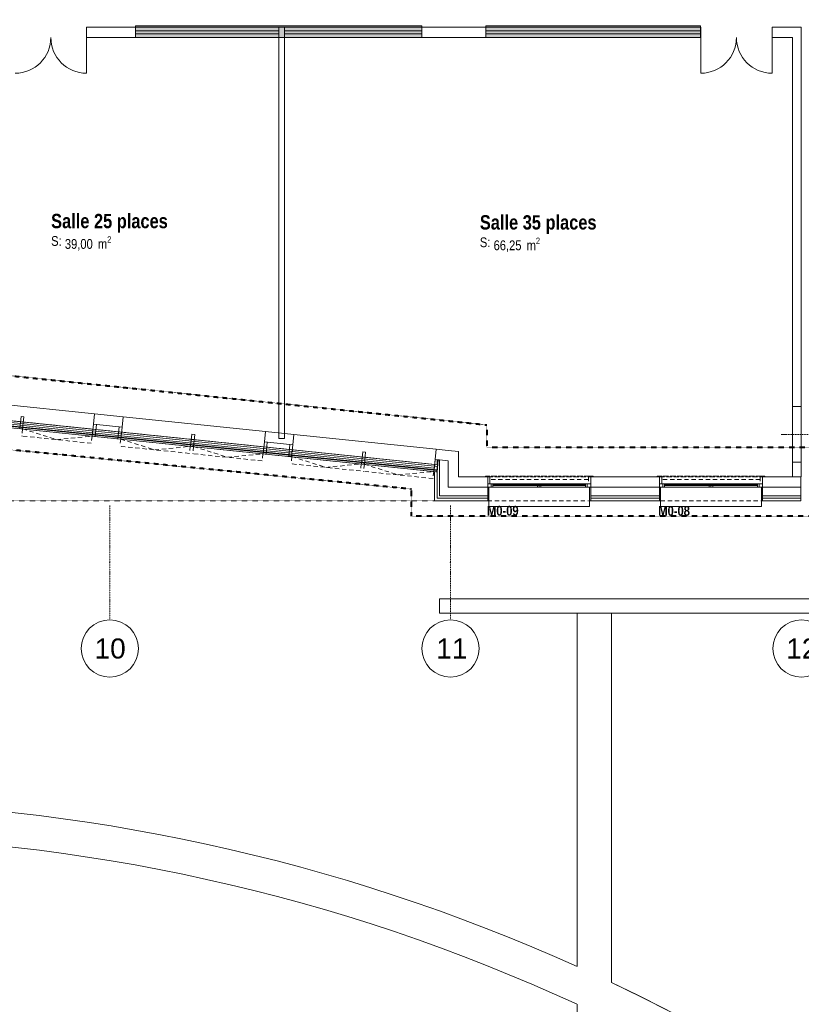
# Model space of a CAD drawing. Header units: millimetres. Extents: x -4899 to 185390, y -66936 to 47814.
# Tile 16 of 37: x 51416 to 65068, y -38259 to -21070. Entities that reach past the tile are written whole.
import ezdxf

# ---------------------------------------------------------------- set-up
doc = ezdxf.new("R2010")
doc.units = ezdxf.units.MM
doc.header["$MEASUREMENT"] = 0
doc.set_wipeout_variables(frame=1)
for name, pattern in [('Points tirets', [6.702778, 3.527778, -1.763889, 0, -1.411111]), ('Tirets A', [2.2, 1.1, -1.1]), ('Tirets petits', [125, 75, -50]), ('Traits', [5.644444, 2.822222, -2.822222]), ('Wipeout_Contour', [1000, 0, -1000])]:
    doc.linetypes.add(name, pattern=pattern)
for name, color, linetype in [('0._Rdch_1_0', 7, 'Continuous'), ('0._Rdch_1_01-01 BAT MITOYEN', 7, 'Continuous'), ('0._Rdch_1_01-01 Terrain 3D.Terrain', 7, 'Continuous'), ('0._Rdch_1_02-01 File _ Axe.Construction', 7, 'Continuous'), ('0._Rdch_1_02-04 Mur.Construction', 7, 'Continuous'), ('0._Rdch_1_02-04 VR et tablettes existantes', 7, 'Continuous'), ('0._Rdch_1_02-05 Poteau.Construction', 7, 'Continuous'), ('0._Rdch_1_02-06 Poutre.Construction', 7, 'Continuous'), ('0._Rdch_1_02-14 Mur rideau.Construction', 7, 'Continuous'), ('0._Rdch_1_08-01 2D Dessin général.2D', 7, 'Continuous'), ('0._Rdch_1_08-01 contour hachures', 7, 'Continuous'), ('0._Rdch_1_A-AREA-____-OTLN.Modèle IFC', 7, 'Continuous'), ('0._Rdch_1_A-WALL-____-OTLN.Modèle IFC', 7, 'Continuous'), ('0._Rdch_1_Fenêtres ARCHICAD', 7, 'Continuous'), ('0._Rdch_1_Marques de fenêtre ARCHICAD', 7, 'Continuous'), ('0._Rdch_1_Portes ARCHICAD', 7, 'Continuous')]:
    doc.layers.add(name, color=color, linetype=linetype)
doc.styles.add('STYLE_GENERE_1', font='ARIALNB.TTF')
doc.styles.add('STYLE_GENERE_4', font='ARIALN.TTF')
doc.styles.add('STYLE_GENERE_5', font='arial.ttf')

msp = doc.modelspace()

# ---------------------------------------------------------------- wipeouts: each hides what was drawn before it
at = {"color": 254, "linetype": 'Wipeout_Contour', "lineweight": 0, "ltscale": 414708.178128}
msp.add_wipeout([(101003, 15164), (-4899, 15164), (-4899, -66936), (101000, -66936), (101003, -39236)], dxfattribs=at).dxf.layer = '0._Rdch_1_0'

# ---------------------------------------------------------------- next in the draw order: linework, layer by layer
at = {"layer": '0._Rdch_1_01-01 Terrain 3D.Terrain', "color": 7, "linetype": 'Continuous', "lineweight": 9, "flags": 128}
msp.add_lwpolyline([(101000, -62868), (80045, -62868, 0.252676), (61750, -37877), (61750, -31580), (61750, -31430), (90293, -31430), (91743, -37480), (80478, -37480, 0.208739), (78930, -38023), (77084, -39757, 0.346866), (76717, -42207, -0.116487), (84929, -58118, 0.344824), (86870, -59638), (101001, -59638)], format="xyb", dxfattribs=at)
at = {"layer": '0._Rdch_1_01-01 Terrain 3D.Terrain', "color": 7, "linetype": 'Continuous', "lineweight": 9}
for radius, start, end in [(32600, 65.7296, 113.5015), (32000, 65.2443, 113.9695), (32600, 0.6709, 64.5675)]:
    msp.add_arc((47750, -67318), radius, start, end, dxfattribs=at)
at = {"layer": '0._Rdch_1_02-01 File _ Axe.Construction', "color": 7, "linetype": 'Points tirets', "lineweight": 5}
for q in [(52990, -29547), (52990, -31547)]:
    msp.add_line((52990, -30547), q, dxfattribs=at)
at = {"layer": '0._Rdch_1_02-01 File _ Axe.Construction', "color": 7, "linetype": 'Continuous', "lineweight": 9}
for centre in [(52990, -32047), (58940, -32047), (65070, -32047)]:
    msp.add_circle(centre, 500, dxfattribs=at)
at = {"layer": '0._Rdch_1_02-01 File _ Axe.Construction', "color": 7, "linetype": 'Points tirets', "lineweight": 5}
for p in [(52990, -30547), (52990, -30547), (58940, -30547), (58940, -30547)]:
    msp.add_point(p, dxfattribs=at)
at = {"layer": '0._Rdch_1_02-04 Mur.Construction', "color": 7, "linetype": 'Continuous', "lineweight": 20}
for p, q in [((58900, -28771), (58851, -28766)), ((58900, -28771), (58851, -28766)), ((58900, -28771), (58900, -29050)), ((58900, -29050), (58900, -29230)), ((59590, -29050), (59590, -29170)), ((61390, -29050), (61390, -29170)), ((62590, -29050), (62590, -29170)), ((64390, -29050), (64390, -29170)), ((58900, -29230), (59080, -29230)), ((58900, -29230), (59080, -29230)), ((59080, -29230), (59590, -29230)), ((61390, -29230), (62590, -29230)), ((64390, -29230), (65059, -29230))]:
    msp.add_line(p, q, dxfattribs=at)
at = {"layer": '0._Rdch_1_02-04 Mur.Construction', "color": 7, "linetype": 'Continuous', "lineweight": 20, "flags": 128}
for points in [[(59080, -28609), (58900, -28590)], [(59080, -29050), (59080, -28609)], [(59590, -29050), (59080, -29050)], [(62590, -29050), (61390, -29050)]]:
    msp.add_lwpolyline(points, dxfattribs=at)
at = {"layer": '0._Rdch_1_02-04 VR et tablettes existantes', "color": 251, "linetype": 'Tirets petits', "lineweight": 0, "true_color": 0x5d5d5d, "flags": 128}
for points in [[(59550, -29050), (59550, -29040)], [(59550, -29040), (61430, -29040)], [(59550, -29050), (59550, -29040)], [(59550, -29040), (61430, -29040)], [(59630, -29040), (59550, -29040)], [(59550, -29040), (59550, -29050)], [(59630, -29050), (59630, -29040)], [(61350, -29040), (59630, -29040)], [(59630, -29098), (59630, -29040)], [(61430, -29040), (61350, -29040)], [(61350, -29040), (61350, -29050)], [(61350, -29098), (61350, -29040)], [(61430, -29050), (61430, -29040)], [(61430, -29040), (61430, -29050)], [(61430, -29050), (61430, -29040)], [(62550, -29050), (62550, -29040)], [(62550, -29040), (64430, -29040)], [(62550, -29050), (62550, -29040)], [(62550, -29040), (64430, -29040)], [(62630, -29040), (62550, -29040)], [(62550, -29040), (62550, -29050)], [(62630, -29050), (62630, -29040)], [(64350, -29040), (62630, -29040)], [(62630, -29098), (62630, -29040)], [(64430, -29040), (64350, -29040)], [(64350, -29040), (64350, -29050)], [(64350, -29098), (64350, -29040)], [(64430, -29050), (64430, -29040)], [(64430, -29040), (64430, -29050)], [(64430, -29050), (64430, -29040)], [(61430, -29050), (59550, -29050)], [(61430, -29050), (59550, -29050)], [(59550, -29050), (59630, -29050)], [(59590, -29170), (59590, -29050)], [(59590, -29050), (61390, -29050)], [(59590, -29170), (59590, -29050)], [(59590, -29050), (61390, -29050)], [(59590, -29050), (59590, -29170)], [(59630, -29050), (59590, -29050)], [(61390, -29170), (59590, -29170)], [(61390, -29170), (59590, -29170)], [(59630, -29170), (59590, -29170)], [(59630, -29170), (59630, -29050)], [(61350, -29098), (59630, -29098)], [(61350, -29050), (61350, -29170)], [(61390, -29050), (61350, -29050)], [(61350, -29050), (61430, -29050)], [(61390, -29170), (61350, -29170)], [(61390, -29050), (61390, -29170)], [(61390, -29050), (61390, -29170)], [(61390, -29170), (61390, -29050)], [(64430, -29050), (62550, -29050)], [(64430, -29050), (62550, -29050)], [(62550, -29050), (62630, -29050)], [(62590, -29170), (62590, -29050)], [(62590, -29050), (64390, -29050)], [(62590, -29170), (62590, -29050)], [(62590, -29050), (64390, -29050)], [(62590, -29050), (62590, -29170)], [(62630, -29050), (62590, -29050)], [(64390, -29170), (62590, -29170)], [(64390, -29170), (62590, -29170)], [(62630, -29170), (62590, -29170)], [(62630, -29170), (62630, -29050)], [(64350, -29098), (62630, -29098)], [(64350, -29050), (64350, -29170)], [(64390, -29050), (64350, -29050)], [(64350, -29050), (64430, -29050)], [(64390, -29170), (64350, -29170)], [(64390, -29050), (64390, -29170)], [(64390, -29050), (64390, -29170)], [(64390, -29170), (64390, -29050)]]:
    msp.add_lwpolyline(points, dxfattribs=at)
at = {"layer": '0._Rdch_1_Fenêtres ARCHICAD', "color": 7, "linetype": 'Continuous', "lineweight": 13}
for p, q in [((59650, -29230), (59650, -29170)), ((59650, -29170), (59680, -29170)), ((59680, -29170), (59680, -29230)), ((59680, -29193), (61300, -29193)), ((59680, -29200), (61300, -29200)), ((60490, -29170), (60460, -29170)), ((60460, -29170), (60460, -29230)), ((60490, -29170), (60460, -29170)), ((60460, -29170), (60460, -29230)), ((60490, -29170), (60460, -29170)), ((60460, -29170), (60460, -29230)), ((60520, -29193), (60460, -29193)), ((60520, -29193), (60460, -29193)), ((60520, -29193), (60460, -29193)), ((60520, -29200), (60460, -29200)), ((60520, -29200), (60460, -29200)), ((60520, -29200), (60460, -29200)), ((60490, -29230), (60490, -29170)), ((60490, -29230), (60490, -29170)), ((60490, -29170), (60520, -29170)), ((60490, -29230), (60490, -29170)), ((60490, -29230), (60490, -29170)), ((60490, -29170), (60520, -29170)), ((60490, -29230), (60490, -29170)), ((60490, -29230), (60490, -29170)), ((60490, -29170), (60520, -29170)), ((60520, -29170), (60520, -29230)), ((60520, -29170), (60520, -29230)), ((60520, -29170), (60520, -29230)), ((61330, -29170), (61300, -29170)), ((61300, -29170), (61300, -29230)), ((61330, -29230), (61330, -29170)), ((62650, -29230), (62650, -29170)), ((62650, -29170), (62680, -29170)), ((62680, -29170), (62680, -29230)), ((62680, -29193), (64300, -29193)), ((62680, -29200), (64300, -29200)), ((63490, -29170), (63460, -29170)), ((63460, -29170), (63460, -29230)), ((63490, -29170), (63460, -29170)), ((63460, -29170), (63460, -29230)), ((63490, -29170), (63460, -29170)), ((63460, -29170), (63460, -29230)), ((63520, -29193), (63460, -29193)), ((63520, -29193), (63460, -29193)), ((63520, -29193), (63460, -29193)), ((63520, -29200), (63460, -29200)), ((63520, -29200), (63460, -29200)), ((63520, -29200), (63460, -29200)), ((63490, -29230), (63490, -29170)), ((63490, -29230), (63490, -29170)), ((63490, -29170), (63520, -29170)), ((63490, -29230), (63490, -29170)), ((63490, -29230), (63490, -29170)), ((63490, -29170), (63520, -29170)), ((63490, -29230), (63490, -29170)), ((63490, -29230), (63490, -29170)), ((63490, -29170), (63520, -29170)), ((63520, -29170), (63520, -29230)), ((63520, -29170), (63520, -29230)), ((63520, -29170), (63520, -29230)), ((64330, -29170), (64300, -29170)), ((64300, -29170), (64300, -29230)), ((64330, -29230), (64330, -29170)), ((59680, -29230), (59650, -29230)), ((60460, -29230), (60490, -29230)), ((60460, -29230), (60490, -29230)), ((60460, -29230), (60490, -29230)), ((60520, -29230), (60490, -29230)), ((60520, -29230), (60490, -29230)), ((60520, -29230), (60490, -29230)), ((61300, -29230), (61330, -29230)), ((62680, -29230), (62650, -29230)), ((63460, -29230), (63490, -29230)), ((63460, -29230), (63490, -29230)), ((63460, -29230), (63490, -29230)), ((63520, -29230), (63490, -29230)), ((63520, -29230), (63490, -29230)), ((63520, -29230), (63490, -29230)), ((64300, -29230), (64330, -29230))]:
    msp.add_line(p, q, dxfattribs=at)
at = {"layer": '0._Rdch_1_Fenêtres ARCHICAD', "color": 7, "linetype": 'Continuous', "lineweight": 5}
for p, q in [((59650, -29170), (61330, -29170)), ((59680, -29170), (61300, -29170)), ((60520, -29170), (60460, -29170)), ((60520, -29170), (60460, -29170)), ((60520, -29170), (60460, -29170)), ((62650, -29170), (64330, -29170)), ((62680, -29170), (64300, -29170)), ((63520, -29170), (63460, -29170)), ((63520, -29170), (63460, -29170)), ((63520, -29170), (63460, -29170)), ((59650, -29230), (61330, -29230)), ((59680, -29230), (61300, -29230)), ((60520, -29230), (60460, -29230)), ((60520, -29230), (60460, -29230)), ((60520, -29230), (60460, -29230)), ((62650, -29230), (64330, -29230)), ((62680, -29230), (64300, -29230)), ((63520, -29230), (63460, -29230)), ((63520, -29230), (63460, -29230)), ((63520, -29230), (63460, -29230)), ((61370, -29570), (59610, -29570)), ((64370, -29570), (62610, -29570))]:
    msp.add_line(p, q, dxfattribs=at)
at = {"layer": '0._Rdch_1_Fenêtres ARCHICAD', "color": 7, "linetype": 'Continuous', "lineweight": 13, "flags": 128}
for points in [[(59590, -29230), (59590, -29170), (59650, -29170), (59650, -29230)], [(61390, -29230), (61390, -29170), (61330, -29170), (61330, -29230)], [(62590, -29230), (62590, -29170), (62650, -29170), (62650, -29230)], [(64390, -29230), (64390, -29170), (64330, -29170), (64330, -29230)]]:
    msp.add_lwpolyline(points, close=True, dxfattribs=at)
at = {"layer": '0._Rdch_1_Portes ARCHICAD', "color": 7, "linetype": 'Continuous', "lineweight": 5}
msp.add_arc((51335, -21380), 625, 270, 0, dxfattribs=at)

# ---------------------------------------------------------------- next in the draw order: texts
at = {"layer": '0._Rdch_1_02-01 File _ Axe.Construction', "color": 7, "linetype": 'Continuous', "lineweight": 9, "char_height": 350, "attachment_point": 1, "style": 'STYLE_GENERE_5'}
for s, insert in [('\\A1;\\pt0;10', (52724, -31872)), ('\\A1;\\pt0;11', (58692, -31872)), ('\\A1;\\pt0;12', (64804, -31872))]:
    msp.add_mtext(s, dxfattribs=dict(at, insert=insert))
at = {"layer": '0._Rdch_1_A-AREA-____-OTLN.Modèle IFC', "color": 7, "linetype": 'Continuous', "lineweight": 9, "attachment_point": 1}
for s, insert, char_height, style in [('\\A1;\\pt0;Salle 25 places', (51965, -24460), 250, 'STYLE_GENERE_1'), ('\\A1;\\pt0;Salle 35 places', (59453, -24483), 250, 'STYLE_GENERE_1'), ('\\A1;\\pt0;S: ', (51965, -24848), 170, 'STYLE_GENERE_4'), ('\\A1;\\pt0,100;39,00{\\H0.66x;\\S^  ;} m{\\H0.66x;\\S2^  ;}', (52205, -24850), 170, 'STYLE_GENERE_4'), ('\\A1;\\pt0;S: ', (59453, -24871), 170, 'STYLE_GENERE_4'), ('\\A1;\\pt0,100;66,25{\\H0.66x;\\S^  ;} m{\\H0.66x;\\S2^  ;}', (59693, -24874), 170, 'STYLE_GENERE_4')]:
    msp.add_mtext(s, dxfattribs=dict(at, insert=insert, char_height=char_height, style=style))
at = {"layer": '0._Rdch_1_Marques de fenêtre ARCHICAD', "color": 7, "linetype": 'Continuous', "lineweight": 9, "char_height": 170, "attachment_point": 7, "style": 'STYLE_GENERE_1'}
for s, insert in [('\\A1;\\pt0;M0-09', (59578, -29730)), ('\\A1;\\pt0;M0-08', (62570, -29732))]:
    msp.add_mtext(s, dxfattribs=dict(at, insert=insert))

# ---------------------------------------------------------------- next in the draw order: wipeouts: each hides what was drawn before it
at = {"color": 254, "linetype": 'Wipeout_Contour', "lineweight": 0, "ltscale": 326907.86328}
msp.add_wipeout([(58660, -28882), (58660, -28897), (58710, -28863), (58710, -28752), (58674, -28748)], dxfattribs=at).dxf.layer = '0._Rdch_1_02-04 Mur.Construction'
at = {"color": 254, "linetype": 'Wipeout_Contour', "lineweight": 0, "ltscale": 197006.115211}
msp.add_wipeout([(58710, -29420), (58660, -29470), (58710, -29470)], dxfattribs=at).dxf.layer = '0._Rdch_1_02-04 Mur.Construction'
at = {"color": 254, "linetype": 'Wipeout_Contour', "lineweight": 0, "ltscale": 274512.417912}
msp.add_wipeout([(62590, -29420), (61390, -29420), (61390, -29470), (62590, -29470)], dxfattribs=at).dxf.layer = '0._Rdch_1_02-04 Mur.Construction'
at = {"color": 254, "linetype": 'Wipeout_Contour', "lineweight": 0, "ltscale": 284430.588563}
msp.add_wipeout([(64390, -29420), (64390, -29470), (65059, -29470), (65059, -29420)], dxfattribs=at).dxf.layer = '0._Rdch_1_02-04 Mur.Construction'
at = {"color": 254, "linetype": 'Wipeout_Contour', "lineweight": 0, "ltscale": 228512.46947}
msp.add_wipeout([(52585, -21380), (53440, -21380), (53440, -21200), (52585, -21200)], dxfattribs=at).dxf.layer = '0._Rdch_1_A-WALL-____-OTLN.Modèle IFC'
at = {"color": 254, "linetype": 'Wipeout_Contour', "lineweight": 0, "ltscale": 250886.82048}
msp.add_wipeout([(58440, -21380), (59555, -21380), (59555, -21200), (58440, -21200)], dxfattribs=at).dxf.layer = '0._Rdch_1_A-WALL-____-OTLN.Modèle IFC'
at = {"color": 254, "linetype": 'Wipeout_Contour', "lineweight": 0, "ltscale": 267166.194332}
msp.add_wipeout([(63305, -21380), (63310, -21380), (63310, -21200), (63305, -21200)], dxfattribs=at).dxf.layer = '0._Rdch_1_A-WALL-____-OTLN.Modèle IFC'
at = {"color": 254, "linetype": 'Wipeout_Contour', "lineweight": 0, "ltscale": 278224.630305}
msp.add_wipeout([(64915, -21380), (64915, -27825), (65065, -27825), (65065, -21380)], dxfattribs=at).dxf.layer = '0._Rdch_1_A-WALL-____-OTLN.Modèle IFC'
at = {"color": 254, "linetype": 'Wipeout_Contour', "lineweight": 0, "ltscale": 284540.389809}
msp.add_wipeout([(64915, -29050), (65065, -29050), (65065, -28795), (64915, -28795)], dxfattribs=at).dxf.layer = '0._Rdch_1_A-WALL-____-OTLN.Modèle IFC'

# ---------------------------------------------------------------- next in the draw order: hatches: boundary and pattern name
at = {"layer": '0._Rdch_1_Fenêtres ARCHICAD', "linetype": 'Continuous', "lineweight": 0, "true_color": 0xffffff}
for points in [[(53440, -21180), (53440, -21380), (58440, -21380), (58440, -21180)], [(59555, -21180), (59555, -21380), (63305, -21380), (63305, -21180)]]:
    msp.add_hatch(color=7, dxfattribs=at).paths.add_polyline_path(points)

# ---------------------------------------------------------------- next in the draw order: linework, layer by layer
at = {"layer": '0._Rdch_1_02-04 Mur.Construction', "color": 7, "linetype": 'Continuous', "lineweight": 20, "flags": 128}
for points in [[(65059, -29050), (64390, -29050)], [(65059, -29230), (65059, -29050)]]:
    msp.add_lwpolyline(points, dxfattribs=at)
at = {"layer": '0._Rdch_1_08-01 2D Dessin général.2D', "color": 7, "linetype": 'Continuous', "lineweight": 5}
for p, q in [((53434, -21265), (55940, -21265)), ((53440, -21200), (58440, -21200)), ((56040, -21265), (58445, -21265)), ((59547, -21200), (63305, -21200)), ((59549, -21265), (63305, -21265)), ((59546, -21380), (63305, -21380)), ((59549, -21315), (63301, -21315))]:
    msp.add_line(p, q, dxfattribs=at)
at = {"layer": '0._Rdch_1_A-WALL-____-OTLN.Modèle IFC', "color": 7, "linetype": 'Continuous', "lineweight": 20}
for p, q in [((52585, -21380), (52585, -21200)), ((53440, -21380), (53440, -21200)), ((58440, -21380), (58440, -21200)), ((59555, -21380), (59555, -21200)), ((63305, -21380), (63305, -21200)), ((63310, -21380), (63310, -21200))]:
    msp.add_line(p, q, dxfattribs=at)
at = {"layer": '0._Rdch_1_A-WALL-____-OTLN.Modèle IFC', "color": 7, "linetype": 'Continuous', "lineweight": 5}
for p, q in [((58440, -21200), (53440, -21200)), ((63305, -21200), (59555, -21200)), ((53440, -21380), (58440, -21380)), ((59555, -21380), (63305, -21380))]:
    msp.add_line(p, q, dxfattribs=at)
at = {"layer": '0._Rdch_1_A-WALL-____-OTLN.Modèle IFC', "color": 7, "linetype": 'Continuous', "lineweight": 20, "flags": 128}
for points in [[(53440, -21200), (52585, -21200)], [(59555, -21200), (58440, -21200)], [(63310, -21200), (63305, -21200)], [(52585, -21380), (53440, -21380)], [(58440, -21380), (59555, -21380)], [(63305, -21380), (63310, -21380)], [(64915, -21380), (64915, -27825)], [(65065, -27825), (65065, -21380)], [(64915, -28795), (64915, -29050)], [(65065, -29050), (65065, -28795)], [(64915, -29050), (65065, -29050)]]:
    msp.add_lwpolyline(points, dxfattribs=at)
at = {"layer": '0._Rdch_1_Fenêtres ARCHICAD', "color": 255, "linetype": 'Continuous', "lineweight": 0}
for p, q in [((53440, -21180), (58440, -21180)), ((53440, -21380), (53440, -21180)), ((58440, -21180), (58440, -21380)), ((59555, -21180), (63305, -21180)), ((59555, -21380), (59555, -21180)), ((63305, -21180), (63305, -21380)), ((58440, -21380), (53440, -21380)), ((63305, -21380), (59555, -21380))]:
    msp.add_line(p, q, dxfattribs=at)
at = {"layer": '0._Rdch_1_Portes ARCHICAD', "color": 7, "linetype": 'Continuous', "lineweight": 5}
for p, q in [((52585, -21380), (52585, -22005)), ((63310, -21380), (63310, -22005))]:
    msp.add_line(p, q, dxfattribs=at)
for centre, start, end in [((52585, -21380), 180, 270), ((63310, -21380), 270, 0)]:
    msp.add_arc(centre, 625, start, end, dxfattribs=at)

# ---------------------------------------------------------------- next in the draw order: wipeouts: each hides what was drawn before it
at = {"color": 254, "linetype": 'Wipeout_Contour', "lineweight": 0, "ltscale": 324223.512244}
msp.add_wipeout([(58750, -31430), (90267, -31430), (90267, -31180), (58750, -31180)], dxfattribs=at).dxf.layer = '0._Rdch_1_01-01 BAT MITOYEN'
at = {"color": 254, "linetype": 'Wipeout_Contour', "lineweight": 0, "ltscale": 261648.027577}
msp.add_wipeout([(58750, -28756), (58710, -28752), (58710, -28863), (58750, -28835)], dxfattribs=at).dxf.layer = '0._Rdch_1_02-04 Mur.Construction'
at = {"color": 254, "linetype": 'Wipeout_Contour', "lineweight": 0, "ltscale": 197059.593492}
msp.add_wipeout([(58710, -29420), (58750, -29420), (58750, -29380)], dxfattribs=at).dxf.layer = '0._Rdch_1_02-04 Mur.Construction'
at = {"color": 254, "linetype": 'Wipeout_Contour', "lineweight": 0, "ltscale": 274435.22732}
msp.add_wipeout([(61390, -29420), (62590, -29420), (62590, -29380), (61390, -29380)], dxfattribs=at).dxf.layer = '0._Rdch_1_02-04 Mur.Construction'
at = {"color": 254, "linetype": 'Wipeout_Contour', "lineweight": 0, "ltscale": 284356.093685}
msp.add_wipeout([(64390, -29420), (65059, -29420), (65059, -29380), (64390, -29380)], dxfattribs=at).dxf.layer = '0._Rdch_1_02-04 Mur.Construction'

# ---------------------------------------------------------------- next in the draw order: linework, layer by layer
at = {"layer": '0._Rdch_1_01-01 BAT MITOYEN', "color": 7, "linetype": 'Continuous', "lineweight": 9, "flags": 128}
for points in [[(90267, -31180), (58750, -31180)], [(58750, -31180), (58750, -31430)], [(58750, -31430), (90267, -31430)]]:
    msp.add_lwpolyline(points, dxfattribs=at)
at = {"layer": '0._Rdch_1_02-01 File _ Axe.Construction', "color": 7, "linetype": 'Points tirets', "lineweight": 5}
msp.add_line((58940, -30547), (58940, -31547), dxfattribs=at)
at = {"layer": '0._Rdch_1_02-04 Mur.Construction', "color": 7, "linetype": 'Continuous', "lineweight": 20}
for p, q in [((61390, -29380), (61390, -29170)), ((62590, -29380), (62590, -29170)), ((64390, -29380), (64390, -29170)), ((61390, -29380), (62590, -29380)), ((61390, -29420), (61390, -29380)), ((62590, -29420), (62590, -29380)), ((64390, -29380), (65059, -29380)), ((64390, -29420), (64390, -29380)), ((61390, -29470), (61390, -29420)), ((62590, -29470), (62590, -29420)), ((64390, -29470), (64390, -29420))]:
    msp.add_line(p, q, dxfattribs=at)
at = {"layer": '0._Rdch_1_02-04 Mur.Construction', "color": 7, "linetype": 'Continuous', "lineweight": 9}
for p, q in [((61390, -29420), (62590, -29420)), ((64390, -29420), (65059, -29420))]:
    msp.add_line(p, q, dxfattribs=at)
at = {"layer": '0._Rdch_1_02-04 Mur.Construction', "color": 7, "linetype": 'Continuous', "lineweight": 20, "flags": 128}
for points in [[(65059, -29380), (65059, -29230)], [(65059, -29420), (65059, -29380)], [(61390, -29470), (62590, -29470)], [(64390, -29470), (65059, -29470)], [(65059, -29470), (65059, -29420)]]:
    msp.add_lwpolyline(points, dxfattribs=at)
at = {"layer": '0._Rdch_1_08-01 2D Dessin général.2D', "color": 7, "linetype": 'Tirets petits', "lineweight": 9}
msp.add_line((62610, -29470), (64370, -29470), dxfattribs=at)
at = {"layer": '0._Rdch_1_Fenêtres ARCHICAD', "color": 7, "linetype": 'Continuous', "lineweight": 5}
for p, q in [((61370, -29470), (61370, -29570)), ((62610, -29570), (62610, -29470)), ((64370, -29470), (64370, -29570))]:
    msp.add_line(p, q, dxfattribs=at)
at = {"layer": '0._Rdch_1_Fenêtres ARCHICAD', "color": 7, "linetype": 'Continuous', "lineweight": 13, "flags": 128}
for points in [[(61390, -29230), (61390, -29470), (61370, -29470), (61370, -29230)], [(62610, -29230), (62610, -29470), (62590, -29470), (62590, -29230)], [(64390, -29230), (64390, -29470), (64370, -29470), (64370, -29230)]]:
    msp.add_lwpolyline(points, close=True, dxfattribs=at)

# ---------------------------------------------------------------- next in the draw order: wipeouts: each hides what was drawn before it
at = {"color": 254, "linetype": 'Wipeout_Contour', "lineweight": 0, "ltscale": 262105.408905}
msp.add_wipeout([(58660, -28897), (58660, -29420), (58710, -29420), (58710, -28863)], dxfattribs=at).dxf.layer = '0._Rdch_1_02-04 Mur.Construction'
at = {"color": 254, "linetype": 'Wipeout_Contour', "lineweight": 0, "ltscale": 205264.174731}
msp.add_wipeout([(64915, -21380), (65065, -21380), (65065, -21200)], dxfattribs=at).dxf.layer = '0._Rdch_1_A-WALL-____-OTLN.Modèle IFC'
at = {"color": 254, "linetype": 'Wipeout_Contour', "lineweight": 0, "ltscale": 245410.079799}
msp.add_wipeout([(56040, -28380), (56040, -21380), (55940, -21380), (55940, -28380)], dxfattribs=at).dxf.layer = '0._Rdch_1_A-WALL-____-OTLN.Modèle IFC'
at = {"color": 254, "linetype": 'Wipeout_Contour', "lineweight": 0, "ltscale": 283558.302223}
msp.add_wipeout([(65065, -27825), (64915, -27825), (64915, -28795), (65065, -28795)], dxfattribs=at).dxf.layer = '0._Rdch_1_A-WALL-____-OTLN.Modèle IFC'

# ---------------------------------------------------------------- next in the draw order: linework, layer by layer
at = {"layer": '0._Rdch_1_08-01 2D Dessin général.2D', "color": 7, "linetype": 'Continuous', "lineweight": 5}
for p, q in [((55940, -21380), (55940, -21200)), ((56040, -21380), (56040, -21200)), ((53434, -21315), (55940, -21315)), ((58440, -21380), (53440, -21380)), ((56040, -21315), (58445, -21315))]:
    msp.add_line(p, q, dxfattribs=at)
at = {"layer": '0._Rdch_1_A-WALL-____-OTLN.Modèle IFC', "color": 7, "linetype": 'Points tirets', "lineweight": 5}
msp.add_line((64715, -28310), (65265, -28310), dxfattribs=at)
at = {"layer": '0._Rdch_1_A-WALL-____-OTLN.Modèle IFC', "color": 7, "linetype": 'Continuous', "lineweight": 20, "flags": 128}
for points in [[(56040, -21380), (55940, -21380)], [(55940, -21380), (55940, -28380)], [(56040, -28380), (56040, -21380)], [(55940, -28380), (56040, -28380)]]:
    msp.add_lwpolyline(points, dxfattribs=at)
at = {"layer": '0._Rdch_1_A-WALL-____-OTLN.Modèle IFC', "color": 7, "linetype": 'Continuous', "lineweight": 5, "flags": 128}
for points in [[(64915, -27825), (64915, -28795)], [(65065, -28795), (65065, -27825)]]:
    msp.add_lwpolyline(points, dxfattribs=at)
at = {"layer": '0._Rdch_1_A-WALL-____-OTLN.Modèle IFC', "color": 7, "linetype": 'Continuous', "lineweight": 13, "flags": 128}
for points in [[(65065, -27825), (64915, -27825)], [(64915, -28795), (65065, -28795)]]:
    msp.add_lwpolyline(points, dxfattribs=at)

# ---------------------------------------------------------------- next in the draw order: wipeouts: each hides what was drawn before it
at = {"color": 254, "linetype": 'Wipeout_Contour', "lineweight": 0, "ltscale": 319775.017152}
msp.add_wipeout([(61750, -31430), (61150, -31430), (61150, -66936), (61750, -66936)], dxfattribs=at).dxf.layer = '0._Rdch_1_01-01 Terrain 3D.Terrain'
at = {"color": 254, "linetype": 'Wipeout_Contour', "lineweight": 0, "ltscale": 196939.447456}
msp.add_wipeout([(58710, -29420), (58660, -29420), (58660, -29470)], dxfattribs=at).dxf.layer = '0._Rdch_1_02-04 Mur.Construction'
at = {"color": 254, "linetype": 'Wipeout_Contour', "lineweight": 0, "ltscale": 272594.01227}
msp.add_wipeout([(64915, -21200), (64560, -21200), (64560, -21380), (64915, -21380)], dxfattribs=at).dxf.layer = '0._Rdch_1_A-WALL-____-OTLN.Modèle IFC'

# ---------------------------------------------------------------- next in the draw order: linework, layer by layer
at = {"layer": '0._Rdch_1_01-01 Terrain 3D.Terrain', "color": 7, "linetype": 'Continuous', "lineweight": 9, "flags": 128}
for points in [[(61150, -31430), (61150, -37599)], [(61750, -31430), (61150, -31430)], [(61750, -37877), (61750, -31430)], [(61150, -38259), (61150, -43878)]]:
    msp.add_lwpolyline(points, dxfattribs=at)
at = {"layer": '0._Rdch_1_A-WALL-____-OTLN.Modèle IFC', "color": 7, "linetype": 'Continuous', "lineweight": 20}
msp.add_line((64560, -21380), (64560, -21200), dxfattribs=at)
at = {"layer": '0._Rdch_1_Portes ARCHICAD', "color": 7, "linetype": 'Continuous', "lineweight": 5}
msp.add_line((64560, -21380), (64560, -22005), dxfattribs=at)
msp.add_arc((64560, -21380), 625, 180, 270, dxfattribs=at)

# ---------------------------------------------------------------- next in the draw order: wipeouts: each hides what was drawn before it
at = {"color": 254, "linetype": 'Wipeout_Contour', "lineweight": 0, "ltscale": 262203.553007}
msp.add_wipeout([(58750, -29380), (58750, -28835), (58710, -28863), (58710, -29380)], dxfattribs=at).dxf.layer = '0._Rdch_1_02-04 Mur.Construction'
at = {"color": 254, "linetype": 'Wipeout_Contour', "lineweight": 0, "ltscale": 205066.231693}
msp.add_wipeout([(64915, -21200), (64915, -21380), (65065, -21200)], dxfattribs=at).dxf.layer = '0._Rdch_1_A-WALL-____-OTLN.Modèle IFC'

# ---------------------------------------------------------------- next in the draw order: linework, layer by layer
at = {"layer": '0._Rdch_1_02-04 Mur.Construction', "color": 7, "linetype": 'Continuous', "lineweight": 20}
for p, q in [((58710, -28752), (58674, -28748)), ((58750, -28756), (58710, -28752)), ((58750, -28756), (58750, -28835)), ((58851, -28766), (58750, -28756)), ((58750, -28835), (58750, -29230)), ((58660, -28882), (58660, -28897))]:
    msp.add_line(p, q, dxfattribs=at)
at = {"layer": '0._Rdch_1_02-04 Mur.Construction', "color": 7, "linetype": 'Continuous', "lineweight": 9}
msp.add_line((58710, -28752), (58710, -28863), dxfattribs=at)
at = {"layer": '0._Rdch_1_A-WALL-____-OTLN.Modèle IFC', "color": 7, "linetype": 'Continuous', "lineweight": 20, "flags": 128}
for points in [[(65065, -21200), (64560, -21200)], [(65065, -21200), (65065, -21380)], [(64560, -21380), (64915, -21380)]]:
    msp.add_lwpolyline(points, dxfattribs=at)

# ---------------------------------------------------------------- next in the draw order: wipeouts: each hides what was drawn before it
at = {"color": 254, "linetype": 'Wipeout_Contour', "lineweight": 0, "ltscale": 197006.365996}
msp.add_wipeout([(58710, -29380), (58710, -29420), (58750, -29380)], dxfattribs=at).dxf.layer = '0._Rdch_1_02-04 Mur.Construction'

# ---------------------------------------------------------------- next in the draw order: linework, layer by layer
at = {"layer": '0._Rdch_1_02-04 Mur.Construction', "color": 7, "linetype": 'Continuous', "lineweight": 9}
for p, q in [((58710, -28863), (58710, -29380)), ((58710, -29380), (58710, -29420))]:
    msp.add_line(p, q, dxfattribs=at)
at = {"layer": '0._Rdch_1_02-04 Mur.Construction', "color": 7, "linetype": 'Continuous', "lineweight": 20}
for p, q in [((58750, -29230), (58750, -29380)), ((58750, -29380), (58900, -29380))]:
    msp.add_line(p, q, dxfattribs=at)
at = {"layer": '0._Rdch_1_02-04 Mur.Construction', "color": 7, "linetype": 'Continuous', "lineweight": 20, "flags": 128}
for points in [[(58660, -28897), (58660, -29470)], [(58660, -29470), (58710, -29470)]]:
    msp.add_lwpolyline(points, dxfattribs=at)

# ---------------------------------------------------------------- next in the draw order: wipeouts: each hides what was drawn before it
at = {"color": 254, "linetype": 'Wipeout_Contour', "lineweight": 0, "ltscale": 264295.326596}
msp.add_wipeout([(58710, -29420), (58710, -29470), (59590, -29470), (59590, -29420)], dxfattribs=at).dxf.layer = '0._Rdch_1_02-04 Mur.Construction'
at = {"color": 254, "linetype": 'Wipeout_Contour', "lineweight": 0, "ltscale": 233372.124827}
msp.add_wipeout([(43369, -27256), (43357, -27375), (58702, -28962), (58715, -28842)], dxfattribs=at).dxf.layer = '0._Rdch_1_02-06 Poutre.Construction'

# ---------------------------------------------------------------- next in the draw order: linework, layer by layer
at = {"layer": '0._Rdch_1_02-01 File _ Axe.Construction', "color": 7, "linetype": 'Points tirets', "lineweight": 5}
msp.add_line((58940, -30547), (58940, -29547), dxfattribs=at)
at = {"layer": '0._Rdch_1_02-06 Poutre.Construction', "color": 7, "linetype": 'Continuous', "lineweight": 9}
for p, q in [((43369, -27256), (58715, -28842)), ((43357, -27375), (58702, -28962)), ((58702, -28962), (58715, -28842))]:
    msp.add_line(p, q, dxfattribs=at)
at = {"layer": '0._Rdch_1_02-06 Poutre.Construction', "color": 7, "linetype": 'Tirets A', "lineweight": 9}
for p, q in [((43369, -27256), (58715, -28842)), ((43369, -27256), (58715, -28842)), ((43369, -27256), (58715, -28842)), ((43369, -27256), (58715, -28842)), ((43357, -27375), (58702, -28962)), ((43357, -27375), (58702, -28962)), ((43357, -27375), (58702, -28962)), ((43357, -27375), (58702, -28962)), ((58702, -28962), (58715, -28842)), ((58702, -28962), (58715, -28842)), ((58702, -28962), (58715, -28842)), ((58702, -28962), (58715, -28842))]:
    msp.add_line(p, q, dxfattribs=at)
at = {"layer": '0._Rdch_1_08-01 2D Dessin général.2D', "color": 7, "linetype": 'Traits', "lineweight": 9}
msp.add_line((58660, -29470), (34855, -29470), dxfattribs=at)

# ---------------------------------------------------------------- next in the draw order: wipeouts: each hides what was drawn before it
at = {"color": 254, "linetype": 'Wipeout_Contour', "lineweight": 0, "ltscale": 264286.69047}
msp.add_wipeout([(58750, -29420), (59590, -29420), (59590, -29380), (58750, -29380)], dxfattribs=at).dxf.layer = '0._Rdch_1_02-04 Mur.Construction'

# ---------------------------------------------------------------- next in the draw order: linework, layer by layer
at = {"layer": '0._Rdch_1_02-04 Mur.Construction', "color": 7, "linetype": 'Continuous', "lineweight": 20}
for p, q in [((59590, -29380), (59590, -29170)), ((58750, -29380), (58900, -29380)), ((58900, -29380), (59590, -29380)), ((59590, -29420), (59590, -29380)), ((59590, -29470), (59590, -29420))]:
    msp.add_line(p, q, dxfattribs=at)
at = {"layer": '0._Rdch_1_02-04 Mur.Construction', "color": 7, "linetype": 'Continuous', "lineweight": 9}
for p, q in [((58710, -29420), (58750, -29420)), ((58750, -29420), (59590, -29420))]:
    msp.add_line(p, q, dxfattribs=at)
at = {"layer": '0._Rdch_1_02-04 Mur.Construction', "color": 7, "linetype": 'Continuous', "lineweight": 20, "flags": 128}
msp.add_lwpolyline([(58710, -29470), (59590, -29470)], dxfattribs=at)
at = {"layer": '0._Rdch_1_08-01 2D Dessin général.2D', "color": 7, "linetype": 'Tirets petits', "lineweight": 9}
msp.add_line((59589, -29470), (61349, -29470), dxfattribs=at)
at = {"layer": '0._Rdch_1_Fenêtres ARCHICAD', "color": 7, "linetype": 'Continuous', "lineweight": 5}
msp.add_line((59610, -29570), (59610, -29470), dxfattribs=at)
at = {"layer": '0._Rdch_1_Fenêtres ARCHICAD', "color": 7, "linetype": 'Continuous', "lineweight": 13, "flags": 128}
msp.add_lwpolyline([(59610, -29230), (59610, -29470), (59590, -29470), (59590, -29230)], close=True, dxfattribs=at)

# ---------------------------------------------------------------- next in the draw order: wipeouts: each hides what was drawn before it
at = {"color": 254, "linetype": 'Wipeout_Contour', "lineweight": 0, "ltscale": 233372.124827}
msp.add_wipeout([(43369, -27256), (43357, -27375), (58702, -28962), (58715, -28842)], dxfattribs=at).dxf.layer = '0._Rdch_1_02-06 Poutre.Construction'

# ---------------------------------------------------------------- next in the draw order: linework, layer by layer
at = {"layer": '0._Rdch_1_02-06 Poutre.Construction', "color": 7, "linetype": 'Continuous', "lineweight": 9}
for p, q in [((43369, -27256), (58715, -28842)), ((43357, -27375), (58702, -28962)), ((58702, -28962), (58715, -28842))]:
    msp.add_line(p, q, dxfattribs=at)
at = {"layer": '0._Rdch_1_08-01 2D Dessin général.2D', "color": 7, "linetype": 'Continuous', "lineweight": 9}
for p, q in [((58712, -28869), (43713, -27319)), ((56182, -28581), (56180, -28607)), ((57398, -28706), (57396, -28733)), ((57448, -28712), (57445, -28738)), ((58660, -28837), (58657, -28863))]:
    msp.add_line(p, q, dxfattribs=at)
at = {"layer": '0._Rdch_1_08-01 2D Dessin général.2D', "color": 7, "linetype": 'Tirets petits', "lineweight": 9}
for p, q in [((51468, -28213), (51455, -28338)), ((52667, -28464), (51455, -28338)), ((51468, -28213), (52061, -28401)), ((52061, -28401), (52684, -28340)), ((52680, -28340), (52667, -28464)), ((53181, -28391), (53168, -28517)), ((54380, -28642), (53168, -28517)), ((53181, -28391), (53774, -28579)), ((53774, -28579), (54398, -28518)), ((54393, -28518), (54380, -28642)), ((54452, -28521), (54439, -28647)), ((54452, -28521), (55045, -28709)), ((55651, -28772), (54439, -28647)), ((55045, -28709), (55668, -28648)), ((55663, -28648), (55651, -28772)), ((56170, -28698), (56157, -28823)), ((56170, -28698), (56763, -28886)), ((57369, -28948), (56157, -28823)), ((56763, -28886), (57386, -28825)), ((57381, -28824), (57369, -28948)), ((57436, -28830), (57423, -28955)), ((57436, -28830), (58029, -29018)), ((58635, -29080), (57423, -28955)), ((58029, -29018), (58652, -28957)), ((58648, -28956), (58635, -29080))]:
    msp.add_line(p, q, dxfattribs=at)
at = {"layer": '0._Rdch_1_08-01 contour hachures', "color": 7, "linetype": 'Traits', "lineweight": 40, "flags": 128}
msp.add_lwpolyline([(34077, -24121), (44498, -24121), (44498, -26589), (59577, -28143), (59577, -28534), (87631, -28534), (87631, -27701), (89762, -27701), (89762, -28534), (88867, -28534), (88867, -29736), (58257, -29736), (58257, -29265), (42913, -27760), (42913, -25953), (41548, -25953), (41548, -27760), (35361, -27760), (35361, -29736), (30292, -29736), (30292, -28534), (34077, -28534)], close=True, dxfattribs=at)

# ---------------------------------------------------------------- next in the draw order: wipeouts: each hides what was drawn before it
at = {"color": 254, "linetype": 'Wipeout_Contour', "lineweight": 0, "ltscale": 233413.352892}
msp.add_wipeout([(43350, -27355), (58706, -28941), (58707, -28931), (43350, -27345)], dxfattribs=at).dxf.layer = '0._Rdch_1_02-14 Mur rideau.Construction'

# ---------------------------------------------------------------- next in the draw order: linework, layer by layer
at = {"layer": '0._Rdch_1_02-04 Mur.Construction', "color": 7, "linetype": 'Continuous', "lineweight": 20}
for p, q in [((52706, -28131), (52724, -27952)), ((53203, -28182), (53221, -28003)), ((52690, -28280), (52706, -28131)), ((52706, -28131), (53203, -28182)), ((53188, -28332), (53203, -28182)), ((55690, -28439), (55708, -28260)), ((56187, -28491), (56206, -28312)), ((55674, -28589), (55690, -28439)), ((55690, -28439), (56187, -28491)), ((56172, -28640), (56187, -28491)), ((58674, -28748), (58692, -28569)), ((58658, -28897), (58674, -28748)), ((58710, -28752), (58674, -28748)), ((58750, -28756), (58710, -28752)), ((58851, -28766), (58750, -28756)), ((58660, -28882), (58660, -28897))]:
    msp.add_line(p, q, dxfattribs=at)
at = {"layer": '0._Rdch_1_02-04 Mur.Construction', "color": 7, "linetype": 'Continuous', "lineweight": 9, "flags": 128}
for points in [[(53221, -28003), (52724, -27952)], [(56206, -28312), (55708, -28260)], [(58900, -28590), (58692, -28569)]]:
    msp.add_lwpolyline(points, dxfattribs=at)
at = {"layer": '0._Rdch_1_02-04 Mur.Construction', "color": 7, "linetype": 'Continuous', "lineweight": 20, "flags": 128}
for points in [[(52690, -28280), (53188, -28332)], [(55674, -28589), (56172, -28640)], [(58658, -28897), (58660, -28897)]]:
    msp.add_lwpolyline(points, dxfattribs=at)
at = {"layer": '0._Rdch_1_02-05 Poteau.Construction', "color": 7, "linetype": 'Continuous', "lineweight": 13, "flags": 128}
for points in [[(51418, -28208), (51468, -28213), (51489, -28004), (51440, -27999)], [(52684, -28340), (52734, -28345), (52755, -28136), (52706, -28131)], [(53132, -28386), (53181, -28391), (53203, -28182), (53153, -28177)], [(54402, -28516), (54452, -28521), (54473, -28312), (54424, -28307)], [(55668, -28648), (55718, -28653), (55740, -28445), (55690, -28439)], [(56116, -28693), (56165, -28698), (56187, -28490), (56137, -28484)], [(57386, -28825), (57436, -28830), (57457, -28621), (57408, -28616)], [(58652, -28957), (58702, -28962), (58724, -28753), (58674, -28748)]]:
    msp.add_lwpolyline(points, close=True, dxfattribs=at)
at = {"layer": '0._Rdch_1_02-14 Mur rideau.Construction', "color": 7, "linetype": 'Continuous', "lineweight": 20, "flags": 128}
for points in [[(43340, -27354), (58706, -28941)], [(58707, -28931), (43350, -27345)], [(58707, -28931), (58706, -28941)]]:
    msp.add_lwpolyline(points, dxfattribs=at)
at = {"layer": '0._Rdch_1_Fenêtres ARCHICAD', "color": 7, "linetype": 'Continuous', "lineweight": 5}
for p, q in [((50237, -27695), (52724, -27952)), ((53221, -28003), (55708, -28260)), ((50203, -28023), (52690, -28280)), ((53188, -28332), (55674, -28589)), ((56206, -28312), (58692, -28569)), ((56172, -28640), (58658, -28897))]:
    msp.add_line(p, q, dxfattribs=at)
at = {"layer": '0._Rdch_1_Fenêtres ARCHICAD', "color": 7, "linetype": 'Continuous', "lineweight": 20}
for p, q in [((52706, -28131), (52724, -27952)), ((53203, -28182), (53221, -28003)), ((52690, -28280), (52706, -28131)), ((53188, -28332), (53203, -28182)), ((55690, -28439), (55708, -28260)), ((56187, -28491), (56206, -28312)), ((55674, -28589), (55690, -28439)), ((56172, -28640), (56187, -28491)), ((58674, -28748), (58692, -28569)), ((58658, -28897), (58674, -28748))]:
    msp.add_line(p, q, dxfattribs=at)

doc.saveas('drawing.dxf')
